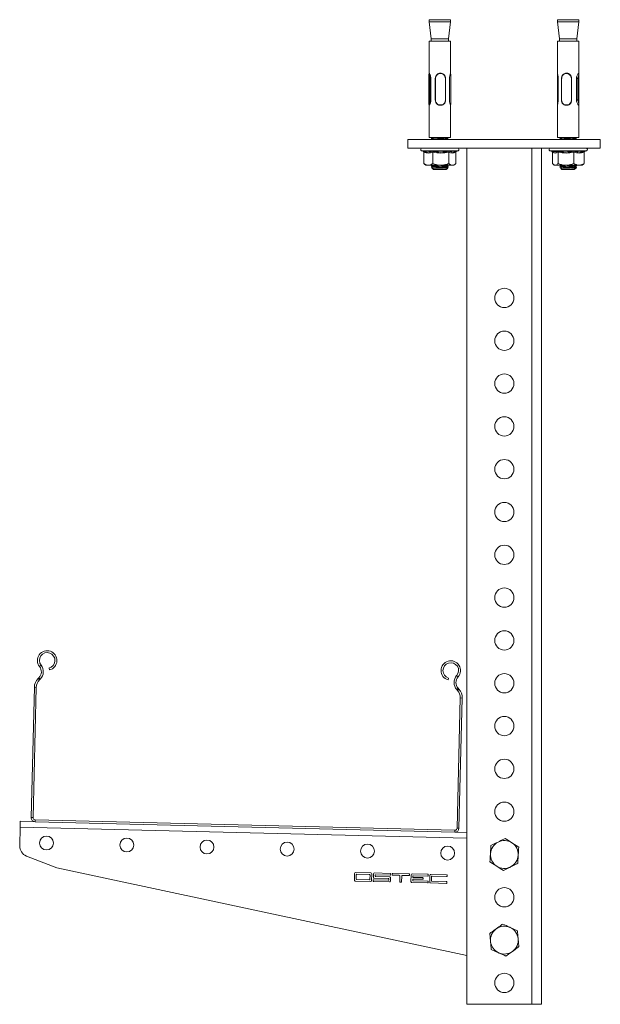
# Model space of a CAD drawing. Header units: millimetres. Extents: x -240 to 342, y -1019 to -19.
# Tile 5 of 7: x -224 to 47, y -479 to -19. Entities that reach past the tile are written whole.
import ezdxf

# ---------------------------------------------------------------- set-up
doc = ezdxf.new("R2010")
doc.units = ezdxf.units.MM

msp = doc.modelspace()

# ---------------------------------------------------------------- linework, layer by layer
at = {"color": 7, "linetype": 'Continuous', "lineweight": 15}
for p, q in [((-32.55, -18.88), (-32.55, -19.88)), ((-32.55, -18.88), (-22.55, -18.88)), ((-32.55, -19.88), (-31.57, -27.88)), ((-32.51, -19.88), (-32.55, -19.88)), ((-22.55, -19.88), (-32.51, -19.88)), ((-23.53, -27.88), (-22.55, -19.88)), ((-22.55, -19.88), (-22.55, -18.88)), ((27.45, -18.88), (27.45, -19.88)), ((27.45, -18.88), (37.42, -18.88)), ((27.45, -19.88), (28.43, -27.88)), ((37.45, -19.88), (27.45, -19.88)), ((36.47, -27.88), (37.45, -19.88)), ((37.42, -18.88), (37.45, -18.88)), ((37.45, -19.88), (37.45, -18.88)), ((-32.55, -28.88), (-32.55, -29.65)), ((-32.55, -29.65), (-32.55, -43.91)), ((-32.54, -29.88), (-32.54, -43.88)), ((-32.53, -29.88), (-32.54, -29.88)), ((-32.53, -43.88), (-32.53, -29.88)), ((-32.49, -28.88), (-32.35, -28.88)), ((-22.55, -28.88), (-32.35, -28.88)), ((-31.53, -27.88), (-31.57, -27.88)), ((-31.55, -27.88), (-31.55, -28.88)), ((-23.53, -27.88), (-31.53, -27.88)), ((-23.55, -28.88), (-23.55, -27.88)), ((-22.55, -43.93), (-22.55, -28.88)), ((27.45, -28.88), (27.45, -29.12)), ((27.45, -29.12), (27.45, -44.03)), ((37.45, -28.88), (27.46, -28.88)), ((36.47, -27.88), (28.43, -27.88)), ((28.45, -27.88), (28.45, -28.88)), ((36.45, -28.88), (36.45, -27.88)), ((37.45, -44.03), (37.45, -28.88)), ((-32.55, -43.94), (-32.55, -45.62)), ((-32.55, -45.62), (-32.55, -46.38)), ((-32.54, -43.88), (-32.53, -43.88)), ((-27.22, -43.88), (-27.23, -43.88)), ((-22.55, -43.95), (-22.55, -43.93)), ((27.45, -44.03), (27.45, -44.79)), ((31.6, -43.88), (31.59, -43.88)), ((36.45, -57.34), (36.45, -45.38)), ((-32.75, -56.37), (-32.75, -46.39)), ((-32.67, -46.38), (-32.55, -46.38)), ((-32.55, -46.38), (-32.55, -56.38)), ((-32.03, -56.38), (-32.03, -46.38)), ((-31.71, -46.38), (-31.71, -56.38)), ((-29.65, -46.38), (-29.66, -46.38)), ((-29.66, -56.38), (-29.66, -46.38)), ((-23.07, -56.38), (-23.07, -46.38)), ((-22.35, -56.36), (-22.35, -46.38)), ((27.5, -46.38), (27.5, -56.38)), ((27.76, -46.38), (27.76, -56.38)), ((34.04, -46.38), (34.06, -46.38)), ((34.06, -46.38), (34.06, -56.38)), ((36.29, -56.38), (36.29, -46.38)), ((37.14, -46.38), (37.14, -56.38)), ((37.41, -46.38), (37.41, -56.38)), ((-32.67, -56.38), (-32.55, -56.38)), ((-32.55, -56.38), (-32.55, -57.12)), ((-32.55, -57.12), (-32.55, -58.77)), ((-32.55, -58.84), (-32.55, -73.1)), ((-32.54, -58.87), (-32.54, -72.88)), ((-32.53, -58.87), (-32.54, -58.87)), ((-32.53, -72.88), (-32.53, -58.87)), ((-29.65, -56.38), (-29.66, -56.38)), ((-27.23, -58.88), (-27.22, -58.88)), ((-22.55, -58.84), (-22.55, -58.77)), ((-22.55, -73.88), (-22.55, -58.84)), ((27.45, -57.97), (27.45, -58.7)), ((27.45, -58.7), (27.45, -73.63)), ((31.59, -58.88), (31.6, -58.88)), ((34.04, -56.38), (34.06, -56.38)), ((37.45, -73.88), (37.45, -58.7)), ((-32.55, -73.1), (-32.55, -73.88)), ((-32.54, -72.88), (-32.53, -72.88)), ((-42.55, -78.88), (-42.55, -74.88)), ((47.45, -74.88), (-42.55, -74.88)), ((-32.35, -73.88), (-32.49, -73.88)), ((-22.55, -73.88), (-32.35, -73.88)), ((-31.47, -74.32), (-31.52, -74.31)), ((-31.51, -74.32), (-31.24, -74.48)), ((-31.51, -74.66), (-31.13, -74.88)), ((-24.04, -74.88), (-24.44, -74.65)), ((-24.03, -73.89), (-23.9, -73.88)), ((-23.86, -73.98), (-23.68, -73.88)), ((-23.68, -74.88), (-23.59, -74.82)), ((27.45, -73.63), (27.45, -73.88)), ((37.45, -73.88), (27.46, -73.88)), ((28.49, -74.58), (28.51, -74.59)), ((28.94, -73.88), (29.34, -74.11)), ((36.41, -74.1), (36.02, -73.88)), ((36.4, -74.06), (36.08, -73.88)), ((36.4, -74.09), (36.4, -74.09)), ((47.45, -74.88), (47.45, -78.88)), ((-42.55, -78.88), (47.45, -78.88)), ((-36.09, -80.08), (-35.37, -80.34)), ((-35.14, -80.39), (-35.42, -80.31)), ((-35.04, -80.81), (-35.04, -86.08)), ((-35.03, -80.81), (-35.03, -86.08)), ((-30.82, -80.81), (-30.82, -86.08)), ((-23.33, -80.81), (-23.33, -86.08)), ((-20.06, -80.81), (-20.06, -86.08)), ((-20.06, -80.81), (-20.06, -86.08)), ((-19.95, -80.42), (-19.01, -80.08)), ((-14.9, -478.88), (-14.9, -78.88)), ((19.95, -478.88), (19.95, -78.88)), ((23.91, -80.08), (25.14, -80.53)), ((25.04, -80.81), (25.04, -86.08)), ((27.69, -80.81), (27.69, -86.08)), ((35.1, -80.81), (35.1, -86.08)), ((39.86, -80.81), (39.86, -86.08)), ((40.07, -80.41), (40.99, -80.08)), ((-34.77, -86.3), (-35.03, -86.08)), ((-34.77, -86.3), (-34.05, -86.88)), ((-34.05, -86.88), (-32.93, -86.88)), ((-32.93, -86.88), (-27.07, -86.88)), ((-31.47, -87.32), (-31.52, -87.31)), ((-31.51, -87.32), (-31.24, -87.48)), ((-27.07, -86.88), (-21.7, -86.88)), ((-24.03, -86.89), (-23.9, -86.88)), ((-23.86, -86.98), (-23.62, -86.84)), ((-21.05, -86.88), (-21.7, -86.88)), ((-21.05, -86.88), (-20.33, -86.3)), ((25.5, -86.52), (25.95, -86.88)), ((25.95, -86.88), (26.37, -86.88)), ((26.37, -86.88), (31.39, -86.88)), ((28.94, -86.88), (29.34, -87.11)), ((31.39, -86.88), (37.48, -86.88)), ((36.41, -87.1), (36.02, -86.88)), ((36.31, -87.01), (36.08, -86.88)), ((36.4, -87.09), (36.4, -87.09)), ((38.95, -86.88), (37.48, -86.88)), ((38.95, -86.88), (39.4, -86.52)), ((-31.23, -88.19), (-31.04, -88.39)), ((-31.02, -88.4), (-30.55, -88.88)), ((-30.63, -88.13), (-31.01, -88.35)), ((-30.55, -88.88), (-24.55, -88.88)), ((-24.55, -88.88), (-24.38, -88.71)), ((-24.46, -88.66), (-24.21, -88.51)), ((-24.38, -88.71), (-24.18, -88.51)), ((-24.17, -88.49), (-23.76, -88.09)), ((-23.86, -87.98), (-23.59, -87.82)), ((-23.58, -87.81), (-23.65, -87.8)), ((28.49, -87.58), (28.51, -87.59)), ((28.94, -88.36), (29.45, -88.88)), ((29.37, -88.09), (28.97, -88.32)), ((29.45, -88.88), (35.43, -88.88)), ((35.43, -88.88), (35.45, -88.88)), ((35.45, -88.88), (35.65, -88.68)), ((35.53, -88.59), (35.89, -88.39)), ((35.54, -88.63), (35.89, -88.42)), ((35.65, -88.68), (35.66, -88.67)), ((35.93, -88.4), (36.27, -88.06)), ((36.4, -88.06), (36.3, -88)), ((-210.17, -321.77), (-209.96, -322.64)), ((-215.26, -326.69), (-214.91, -326.34)), ((-23.72, -327.3), (-23.47, -326.44)), ((-218.54, -391.61), (-217.02, -330.79)), ((-217.64, -391.63), (-216.12, -330.81)), ((-214.63, -327.33), (-214.27, -326.98)), ((-19.63, -331.84), (-19.29, -332.22)), ((-17.98, -335.76), (-19.5, -396.58)), ((-18.96, -331.24), (-18.63, -331.61)), ((-17.08, -335.79), (-18.6, -396.61)), ((-223.58, -393.38), (-216.69, -393.55)), ((-20.55, -398.46), (-216.69, -393.55)), ((-20.52, -397.56), (-216.66, -392.65)), ((-223.65, -396.08), (-223.87, -404.83)), ((-20.55, -398.46), (-14.9, -398.6)), ((-3.68, -404.76), (-3.89, -408.51)), ((9.3, -405.5), (6.16, -403.44)), ((8.88, -412.99), (9.09, -409.24)), ((-220.7, -409.61), (-206.58, -415.15)), ((-4.1, -412.26), (-0.96, -414.31)), ((-206.58, -415.15), (-14.9, -456.15)), ((-67.34, -417.69), (-67.42, -420.89)), ((-59.73, -417.48), (-66.93, -417.3)), ((-66.56, -418.31), (-66.61, -420.31)), ((-60.35, -418.27), (-66.35, -418.12)), ((-60.21, -420.47), (-60.16, -418.47)), ((-59.42, -421.09), (-59.34, -417.89)), ((-58.54, -417.91), (-58.58, -419.51)), ((-50.74, -417.71), (-58.13, -417.52)), ((-57.77, -418.93), (-57.76, -418.53)), ((-57.56, -418.34), (-50.76, -418.51)), ((-50.55, -418.31), (-50.54, -417.91)), ((-49.74, -417.93), (-49.75, -418.33)), ((-49.56, -418.54), (-46.56, -418.61)), ((-41.94, -417.93), (-49.54, -417.74)), ((-41.76, -418.53), (-41.75, -418.13)), ((-40.95, -418.35), (-41.03, -421.55)), ((-33.14, -418.15), (-40.54, -417.96)), ((-32.96, -418.75), (-32.95, -418.35)), ((-32.15, -418.57), (-32.23, -421.77)), ((-24.35, -418.37), (-31.74, -418.18)), ((-24.16, -418.97), (-24.15, -418.57)), ((-67.03, -421.3), (-59.83, -421.48)), ((-66.41, -420.52), (-60.41, -420.67)), ((-58.62, -420.91), (-58.63, -421.31)), ((-58.43, -421.52), (-51.04, -421.7)), ((-51.62, -420.89), (-58.41, -420.72)), ((-58.19, -419.92), (-51.6, -420.09)), ((-50.98, -419.3), (-57.58, -419.14)), ((-51.4, -420.29), (-51.41, -420.69)), ((-50.63, -421.31), (-50.59, -419.71)), ((-46.17, -419.02), (-46.23, -421.62)), ((-46.04, -421.83), (-45.64, -421.84)), ((-45.43, -421.64), (-45.37, -419.04)), ((-44.96, -418.65), (-41.96, -418.73)), ((-40.64, -421.96), (-33.24, -422.15)), ((-40.22, -420.97), (-40.21, -420.57)), ((-40.18, -419.37), (-40.17, -418.97)), ((-33.22, -421.35), (-40.02, -421.18)), ((-40, -420.38), (-35.6, -420.49)), ((-35.58, -419.69), (-39.98, -419.58)), ((-39.96, -418.78), (-33.16, -418.95)), ((-35.4, -420.29), (-35.39, -419.89)), ((-33.04, -421.95), (-33.03, -421.55)), ((-31.84, -422.18), (-24.45, -422.37)), ((-31.42, -421.19), (-31.37, -419.19)), ((-24.43, -421.57), (-31.22, -421.4)), ((-31.16, -419), (-24.37, -419.17)), ((-24.24, -422.17), (-24.23, -421.77)), ((-4.25, -445.81), (-3.87, -449.54)), ((8.68, -444.48), (5.26, -442.94)), ((9.45, -451.94), (9.07, -448.21)), ((-3.48, -453.28), (-0.06, -454.81)), ((15.45, -478.88), (-14.9, -478.88)), ((19.95, -478.88), (15.45, -478.88))]:
    msp.add_line(p, q, dxfattribs=at)
at = {"color": 7, "linetype": 'Continuous', "lineweight": 0}
for p, q in [((-32.67, -46.38), (-32.67, -56.38)), ((-31.71, -46.38), (-32.03, -46.38)), ((-29.65, -56.38), (-29.65, -46.38)), ((34.04, -46.38), (34.04, -56.38)), ((37.14, -46.38), (36.45, -46.38)), ((37.41, -46.38), (37.14, -46.38)), ((-31.71, -56.38), (-32.03, -56.38)), ((37.14, -56.38), (36.45, -56.38)), ((37.41, -56.38), (37.14, -56.38)), ((-19.01, -80.08), (-36.09, -80.08)), ((15.45, -78.88), (15.45, -478.88)), ((40.99, -80.08), (23.91, -80.08)), ((-213.89, -320.48), (-214.6, -321.04)), ((-214.27, -326.98), (-214.91, -326.34)), ((-19.68, -325.34), (-19.01, -325.93)), ((-216.12, -330.81), (-217.02, -330.79)), ((-215.26, -326.69), (-214.63, -327.33)), ((-18.96, -331.24), (-19.63, -331.84)), ((-19.29, -332.22), (-18.63, -331.61)), ((-17.08, -335.79), (-17.98, -335.76)), ((-218.54, -391.61), (-217.64, -391.63)), ((-216.66, -392.65), (-216.69, -393.55)), ((-223.65, -396.08), (-14.9, -401.3)), ((-20.55, -398.46), (-20.52, -397.56)), ((-19.5, -396.58), (-18.6, -396.61))]:
    msp.add_line(p, q, dxfattribs=at)
at = {"color": 7, "linetype": 'Continuous', "lineweight": 0, "flags": 128}
for points in [[(-29.56, -46.38), (-29.56, -46.68), (-29.56, -47.88), (-29.56, -52.68), (-29.56, -56.36)], [(-24.94, -56.37), (-24.94, -56.07), (-24.94, -54.87), (-24.94, -50.07), (-24.94, -46.39)], [(29.37, -46.38), (29.37, -46.68), (29.37, -47.88), (29.37, -52.68), (29.37, -56.36)], [(33.93, -56.37), (33.93, -56.07), (33.93, -54.87), (33.93, -50.07), (33.93, -46.39)]]:
    msp.add_lwpolyline(points, dxfattribs=at)
at = {"color": 7, "linetype": 'Continuous', "lineweight": 15, "flags": 128}
for points in [[(-24.86, -56.38), (-24.86, -52.94), (-24.86, -46.38)], [(29.31, -46.38), (29.31, -49.81), (29.31, -56.38)], [(29.31, -88.09), (28.92, -88.32), (28.92, -88.32), (28.92, -88.32)], [(-223.65, -396.08), (-223.64, -395.55), (-223.62, -395.05), (-223.61, -394.58), (-223.6, -394.17), (-223.59, -393.84), (-223.59, -393.59), (-223.58, -393.43), (-223.58, -393.38)]]:
    msp.add_lwpolyline(points, dxfattribs=at)
at = {"color": 7, "linetype": 'Continuous', "lineweight": 15}
for centre in [(-211.33, -403.53), (-173.84, -404.46), (-136.36, -405.4), (-98.87, -406.34), (-61.38, -407.28), (-23.89, -408.21)]:
    msp.add_circle(centre, 3.25, dxfattribs=at)
for centre, radius, start, end in [((-35.88, -79.5), 0.619, 90, 250), ((-19.22, -79.5), 0.619, 290, 90), ((24.12, -79.5), 0.619, 90, 250), ((40.78, -79.5), 0.619, 290, 90), ((2.6, -148.88), 4.5, 0, 180), ((2.6, -148.88), 4.5, 180, 0), ((2.6, -168.88), 4.5, 0, 180), ((2.6, -168.88), 4.5, 180, 0), ((2.6, -188.88), 4.5, 0, 180), ((2.6, -188.88), 4.5, 180, 0), ((2.6, -208.88), 4.5, 0, 180), ((2.6, -208.88), 4.5, 180, 0), ((2.6, -228.88), 4.5, 0, 180), ((2.6, -228.88), 4.5, 180, 0), ((2.6, -248.88), 4.5, 0, 180), ((2.6, -248.88), 4.5, 180, 0), ((2.6, -268.88), 4.5, 0, 180), ((2.6, -268.88), 4.5, 180, 0), ((2.6, -288.88), 4.5, 0, 180), ((2.6, -288.88), 4.5, 180, 0), ((2.6, -308.88), 4.5, 0, 180), ((2.6, -308.88), 4.5, 180, 0), ((-211.03, -318.22), 4.55, 283.5675, 218.2499), ((-211.03, -318.22), 3.65, 283.5675, 218.2499), ((-217.74, -323.51), 4, 315.0317, 38.2499), ((-217.74, -323.51), 4.9, 315.0317, 38.2499), ((-22.43, -322.94), 4.55, 318.885, 253.5675), ((-22.43, -322.94), 3.65, 318.885, 253.5675), ((-15.99, -328.56), 4.9, 138.885, 222.1033), ((-15.99, -328.56), 4, 138.885, 222.1033), ((2.6, -328.88), 4.5, 0, 180), ((-211.02, -330.94), 6, 135.0317, 178.5675), ((-211.02, -330.94), 5.1, 135.0317, 178.5675), ((2.6, -328.88), 4.5, 180, 0), ((-23.08, -335.64), 5.1, 358.5675, 42.1033), ((-23.08, -335.64), 6, 358.5675, 42.1033), ((2.6, -348.88), 4.5, 0, 180), ((2.6, -348.88), 4.5, 180, 0), ((2.6, -368.88), 4.5, 0, 180), ((2.6, -368.88), 4.5, 180, 0), ((2.6, -388.88), 4.5, 0, 180), ((2.6, -388.88), 4.5, 180, 0), ((-216.64, -391.65), 1.9, 178.5675, 268.5675), ((-216.64, -391.65), 1, 178.5675, 268.5675), ((-20.5, -396.56), 1.9, 268.5675, 358.5675), ((-20.5, -396.56), 1, 268.5675, 358.5675), ((2.6, -408.88), 6.5, 116.7549, 176.7549), ((2.6, -408.88), 6.5, 56.7549, 116.7549), ((2.6, -408.88), 6.5, 356.7549, 56.7549), ((-218.87, -404.95), 5, 178.5675, 248.5675), ((2.6, -408.88), 6.5, 176.7549, 236.7549), ((2.6, -408.88), 6.5, 296.7549, 356.7549), ((-66.94, -417.7), 0.4, 88.5675, 178.5675), ((-66.36, -418.32), 0.2, 88.5675, 178.5675), ((-60.36, -418.47), 0.2, 358.5675, 88.5675), ((-59.74, -417.88), 0.4, 358.5675, 88.5675), ((-58.14, -417.92), 0.4, 88.5675, 178.5675), ((-57.56, -418.54), 0.2, 88.5675, 178.5675), ((-50.75, -418.31), 0.2, 268.5675, 358.5675), ((-50.74, -417.91), 0.2, 358.5675, 88.5675), ((-49.55, -418.34), 0.2, 178.5675, 268.5675), ((-49.54, -417.94), 0.2, 88.5675, 178.5675), ((-41.96, -418.53), 0.2, 268.5675, 358.5675), ((-41.95, -418.13), 0.2, 358.5675, 88.5675), ((-40.55, -418.36), 0.4, 88.5675, 178.5675), ((-33.15, -418.35), 0.2, 358.5675, 88.5675), ((-31.75, -418.58), 0.4, 88.5675, 178.5675), ((-24.35, -418.57), 0.2, 358.5675, 88.5675), ((2.6, -408.88), 6.5, 236.7549, 296.7549), ((-67.02, -420.9), 0.4, 178.5675, 268.5675), ((-66.41, -420.32), 0.2, 178.5675, 268.5675), ((-60.41, -420.47), 0.2, 268.5675, 358.5675), ((-59.82, -421.08), 0.4, 268.5675, 358.5675), ((-58.43, -421.32), 0.2, 178.5675, 268.5675), ((-58.42, -420.92), 0.2, 88.5675, 178.5675), ((-58.18, -419.52), 0.4, 178.5675, 268.5675), ((-57.57, -418.94), 0.2, 178.5675, 268.5675), ((-51.61, -420.69), 0.2, 268.5675, 358.5675), ((-51.6, -420.29), 0.2, 358.5675, 88.5675), ((-51.03, -421.3), 0.4, 268.5675, 358.5675), ((-50.99, -419.7), 0.4, 358.5675, 88.5675), ((-46.57, -419.01), 0.4, 358.5675, 88.5675), ((-46.03, -421.63), 0.2, 178.5675, 268.5675), ((-45.63, -421.64), 0.2, 268.5675, 358.5675), ((-44.97, -419.05), 0.4, 88.5675, 178.5675), ((-40.63, -421.56), 0.4, 178.5675, 268.5675), ((-40.02, -420.98), 0.2, 178.5675, 268.5675), ((-40.01, -420.58), 0.2, 88.5675, 178.5675), ((-39.98, -419.38), 0.2, 178.5675, 268.5675), ((-39.97, -418.98), 0.2, 88.5675, 178.5675), ((-35.6, -420.29), 0.2, 268.5675, 358.5675), ((-35.59, -419.89), 0.2, 358.5675, 88.5675), ((-33.24, -421.95), 0.2, 268.5675, 358.5675), ((-33.23, -421.55), 0.2, 358.5675, 88.5675), ((-33.16, -418.75), 0.2, 268.5675, 358.5675), ((-31.83, -421.78), 0.4, 178.5675, 268.5675), ((-31.22, -421.2), 0.2, 178.5675, 268.5675), ((-31.17, -419.2), 0.2, 88.5675, 178.5675), ((-24.44, -422.17), 0.2, 268.5675, 358.5675), ((-24.43, -421.77), 0.2, 358.5675, 88.5675), ((-24.36, -418.97), 0.2, 268.5675, 358.5675), ((2.6, -428.88), 4.5, 0, 180), ((2.6, -428.88), 4.5, 180, 0), ((2.6, -448.88), 6.5, 125.8778, 185.8778), ((2.6, -448.88), 6.5, 65.8778, 125.8778), ((2.6, -448.88), 6.5, 5.8778, 65.8778), ((2.6, -448.88), 6.5, 185.8778, 245.8778), ((2.6, -448.88), 6.5, 305.8778, 5.8778), ((2.6, -448.88), 6.5, 245.8778, 305.8778), ((2.6, -468.88), 4.5, 0, 180), ((2.6, -468.88), 4.5, 180, 0)]:
    msp.add_arc(centre, radius, start, end, dxfattribs=at)
for centre, major_axis, ratio, start_param, end_param in [((-27.55, -29.98), (-3.65, 3.65), 0.93722, 0.595979, 0.797793), ((-27.55, -29.98), (3.65, 3.65), 0.93722, 2.101984, 2.303797), ((32.45, -29.98), (-3.83, 3.83), 0.841395, 0.649505, 0.699477), ((-27.55, -72.78), (3.65, 3.65), 0.93722, 2.3438, 2.545613), ((-27.55, -72.78), (3.65, -3.65), 0.93722, 3.979388, 4.181201), ((32.45, -72.78), (3.83, 3.83), 0.841395, 2.442116, 2.492088)]:
    msp.add_ellipse(centre, major_axis=major_axis, ratio=ratio, start_param=start_param, end_param=end_param, dxfattribs=at)
for points, knots in [([(-32.75, -46.39), (-32.75, -46.03), (-32.75, -45.4), (-32.7, -44.7), (-32.65, -44.34), (-32.56, -44.26), (-32.55, -44.25)], [0, 0, 0, 0, 0.3990421, 0.6869609, 0.9773637, 1, 1, 1, 1]), ([(-32.55, -44.45), (-32.57, -44.51), (-32.64, -44.71), (-32.66, -45.36), (-32.66, -46), (-32.67, -46.38)], [0, 0, 0, 0, 0.125441, 0.494191, 1, 1, 1, 1]), ([(-32.03, -46.38), (-32.05, -46.12), (-32.07, -45.6), (-32.24, -44.89), (-32.43, -44.31), (-32.55, -43.96), (-32.55, -43.9), (-32.54, -43.88)], [0, 0, 0, 0, 0.2008023, 0.4009352, 0.6176115, 0.8486352, 1, 1, 1, 1]), ([(-32.53, -43.88), (-32.53, -43.88), (-32.51, -43.89), (-32.42, -44.01), (-32.19, -44.39), (-31.93, -45), (-31.74, -45.7), (-31.72, -46.19), (-31.71, -46.38)], [0, 0, 0, 0, 0.012289, 0.208152, 0.406866, 0.624444, 0.855552, 1, 1, 1, 1]), ([(-29.66, -46.38), (-29.62, -46.05), (-29.57, -45.56), (-29.29, -44.98), (-28.99, -44.6), (-28.62, -44.29), (-28.19, -44.05), (-27.72, -43.92), (-27.39, -43.86), (-27.23, -43.88), (-27.23, -43.88)], [0, 0, 0, 0, 0.248088, 0.373435, 0.498597, 0.623656, 0.749138, 0.873703, 0.999054, 1, 1, 1, 1]), ([(-29.65, -46.38), (-29.64, -46.26), (-29.6, -45.89), (-29.46, -45.25), (-29.01, -44.6), (-28.39, -44.12), (-27.65, -43.87), (-26.86, -43.86), (-26.1, -44.1), (-25.47, -44.59), (-24.97, -45.35), (-24.9, -46), (-24.86, -46.38)], [0, 0, 0, 0, 0.04641, 0.144126, 0.249125, 0.347271, 0.445289, 0.54367, 0.646903, 0.751634, 0.856355, 1, 1, 1, 1]), ([(-24.94, -46.39), (-24.98, -46.03), (-25.04, -45.41), (-25.53, -44.69), (-26.13, -44.23), (-26.87, -44.01), (-27.63, -44.02), (-28.34, -44.26), (-28.94, -44.7), (-29.38, -45.31), (-29.51, -45.91), (-29.54, -46.27), (-29.56, -46.38)], [0, 0, 0, 0, 0.143791, 0.247539, 0.352183, 0.456153, 0.555635, 0.654263, 0.752399, 0.856085, 0.953095, 1, 1, 1, 1]), ([(-23.07, -46.38), (-23.05, -46.12), (-23.03, -45.6), (-22.86, -44.89), (-22.68, -44.32), (-22.55, -43.97), (-22.56, -43.94), (-22.57, -43.93)], [0, 0, 0, 0, 0.213414, 0.426116, 0.6564, 0.901933, 1, 1, 1, 1]), ([(-22.35, -46.38), (-22.35, -46.27), (-22.35, -45.92), (-22.35, -45.3), (-22.39, -44.71), (-22.47, -44.31), (-22.59, -44.21), (-22.63, -44.18)], [0, 0, 0, 0, 0.119324, 0.366116, 0.62989, 0.879543, 1, 1, 1, 1]), ([(27.45, -44.03), (27.45, -44.03), (27.43, -44.09), (27.5, -44.41), (27.62, -44.99), (27.74, -45.7), (27.75, -46.19), (27.76, -46.38)], [0, 0, 0, 0, 0.010625, 0.258909, 0.530762, 0.81952, 1, 1, 1, 1]), ([(27.46, -44.79), (27.46, -44.86), (27.45, -45.14), (27.49, -45.71), (27.49, -46.19), (27.5, -46.38)], [0, 0, 0, 0, 0.173812, 0.682229, 1, 1, 1, 1]), ([(29.32, -46.38), (29.33, -46.26), (29.36, -45.89), (29.48, -45.25), (29.88, -44.6), (30.46, -44.12), (31.16, -43.87), (31.94, -43.86), (32.72, -44.1), (33.38, -44.59), (33.92, -45.35), (34, -46), (34.04, -46.38)], [0, 0, 0, 0, 0.04641, 0.144126, 0.249125, 0.347271, 0.445289, 0.54367, 0.646903, 0.751634, 0.856355, 1, 1, 1, 1]), ([(33.93, -46.39), (33.89, -46.03), (33.82, -45.41), (33.29, -44.69), (32.65, -44.23), (31.9, -44.01), (31.15, -44.02), (30.47, -44.26), (29.92, -44.7), (29.53, -45.31), (29.42, -45.91), (29.39, -46.27), (29.37, -46.38)], [0, 0, 0, 0, 0.1437907, 0.2475394, 0.3521833, 0.4561534, 0.5556352, 0.6542629, 0.752399, 0.8560846, 0.9530953, 1, 1, 1, 1]), ([(31.6, -43.88), (31.76, -43.89), (32.08, -43.9), (32.55, -44.05), (32.99, -44.28), (33.36, -44.6), (33.67, -44.98), (33.98, -45.55), (34.03, -46.05), (34.06, -46.38)], [0, 0, 0, 0, 0.124341, 0.249235, 0.374721, 0.500029, 0.625022, 0.75044, 1, 1, 1, 1]), ([(36.29, -46.38), (36.31, -46.12), (36.34, -45.6), (36.6, -44.89), (36.92, -44.31), (37.23, -43.93), (37.42, -43.84), (37.47, -44.01), (37.41, -44.39), (37.28, -45), (37.16, -45.7), (37.15, -46.19), (37.14, -46.38)], [0, 0, 0, 0, 0.097908, 0.19549, 0.301138, 0.413782, 0.518333, 0.613847, 0.710752, 0.816857, 0.929559, 1, 1, 1, 1]), ([(37.39, -44.22), (37.41, -44.28), (37.46, -44.46), (37.45, -45), (37.41, -45.7), (37.41, -46.19), (37.41, -46.38)], [0, 0, 0, 0, 0.1482316, 0.460684, 0.7925666, 1, 1, 1, 1]), ([(-32.75, -46.39), (-32.75, -46.39), (-32.75, -46.39), (-32.73, -46.38), (-32.7, -46.38), (-32.68, -46.38), (-32.67, -46.38), (-32.67, -46.38), (-32.67, -46.38), (-32.67, -46.38), (-32.67, -46.38)], [0, 0, 0, 0, 0.291577, 0.500654, 0.751024, 0.992494, 0.998107, 0.999535, 0.999878, 1, 1, 1, 1]), ([(-29.65, -46.38), (-29.65, -46.38), (-29.64, -46.38), (-29.61, -46.38), (-29.58, -46.38), (-29.56, -46.38), (-29.56, -46.38), (-29.56, -46.38)], [0, 0, 0, 0, 0.303343, 0.606689, 0.910371, 0.956421, 1, 1, 1, 1]), ([(-24.94, -46.39), (-24.93, -46.39), (-24.9, -46.39), (-24.88, -46.38), (-24.87, -46.38), (-24.86, -46.38), (-24.86, -46.38), (-24.86, -46.38), (-24.86, -46.38), (-24.86, -46.38), (-24.86, -46.38)], [0, 0, 0, 0, 0.291573, 0.500634, 0.750995, 0.992473, 0.998084, 0.999504, 0.999865, 1, 1, 1, 1]), ([(29.32, -46.38), (29.32, -46.38), (29.31, -46.38), (29.33, -46.38), (29.35, -46.38), (29.37, -46.38), (29.37, -46.38), (29.37, -46.38)], [0, 0, 0, 0, 0.17483, 0.534124, 0.893839, 0.948383, 1, 1, 1, 1]), ([(33.93, -46.39), (33.95, -46.39), (33.98, -46.39), (34.01, -46.38), (34.03, -46.38), (34.04, -46.38), (34.04, -46.38), (34.04, -46.38), (34.04, -46.38), (34.04, -46.38), (34.04, -46.38)], [0, 0, 0, 0, 0.291577, 0.500629, 0.751004, 0.992483, 0.998082, 0.999497, 0.999863, 1, 1, 1, 1]), ([(-32.55, -58.49), (-32.56, -58.48), (-32.65, -58.4), (-32.7, -58.04), (-32.75, -57.45), (-32.75, -56.84), (-32.75, -56.48), (-32.75, -56.37)], [0, 0, 0, 0, 0.036865, 0.310245, 0.599081, 0.869328, 1, 1, 1, 1]), ([(-32.75, -56.37), (-32.75, -56.37), (-32.75, -56.37), (-32.75, -56.37), (-32.74, -56.37), (-32.71, -56.38), (-32.68, -56.38), (-32.67, -56.38)], [0, 0, 0, 0, 0.0435865, 0.0895555, 0.3932789, 0.696623, 1, 1, 1, 1]), ([(-32.67, -56.38), (-32.67, -56.5), (-32.67, -56.87), (-32.66, -57.5), (-32.63, -58.05), (-32.57, -58.25), (-32.55, -58.31)], [0, 0, 0, 0, 0.162726, 0.5053199, 0.8734429, 1, 1, 1, 1]), ([(-32.54, -58.87), (-32.55, -58.87), (-32.56, -58.86), (-32.53, -58.75), (-32.4, -58.36), (-32.21, -57.76), (-32.06, -57.05), (-32.04, -56.56), (-32.03, -56.38)], [0, 0, 0, 0, 0.012289, 0.208152, 0.406866, 0.624444, 0.855552, 1, 1, 1, 1]), ([(-31.71, -56.38), (-31.72, -56.64), (-31.76, -57.16), (-31.97, -57.86), (-32.23, -58.44), (-32.45, -58.8), (-32.51, -58.85), (-32.53, -58.87)], [0, 0, 0, 0, 0.200802, 0.400936, 0.617612, 0.848636, 1, 1, 1, 1]), ([(-27.23, -58.88), (-27.39, -58.87), (-27.71, -58.85), (-28.18, -58.7), (-28.61, -58.47), (-28.98, -58.16), (-29.28, -57.78), (-29.58, -57.2), (-29.63, -56.71), (-29.66, -56.38)], [0, 0, 0, 0, 0.12434, 0.249234, 0.374721, 0.500029, 0.625023, 0.75044, 1, 1, 1, 1]), ([(-29.65, -56.38), (-29.65, -56.38), (-29.64, -56.38), (-29.63, -56.37), (-29.6, -56.37), (-29.57, -56.37), (-29.56, -56.36)], [0, 0, 0, 0, 0.177857, 0.403893, 0.677998, 1, 1, 1, 1]), ([(-24.86, -56.38), (-24.88, -56.5), (-24.91, -56.87), (-25.04, -57.51), (-25.47, -58.16), (-26.07, -58.63), (-26.79, -58.88), (-27.58, -58.89), (-28.35, -58.66), (-29, -58.17), (-29.54, -57.41), (-29.61, -56.75), (-29.65, -56.38)], [0, 0, 0, 0, 0.046414, 0.14413, 0.249128, 0.347273, 0.445291, 0.543673, 0.646906, 0.751638, 0.856359, 1, 1, 1, 1]), ([(-29.56, -56.36), (-29.52, -56.73), (-29.45, -57.35), (-28.93, -58.07), (-28.3, -58.52), (-27.56, -58.74), (-26.8, -58.73), (-26.1, -58.5), (-25.52, -58.06), (-25.11, -57.45), (-24.99, -56.84), (-24.95, -56.48), (-24.94, -56.37)], [0, 0, 0, 0, 0.143787, 0.247535, 0.35218, 0.456151, 0.555633, 0.654261, 0.752396, 0.856081, 0.953092, 1, 1, 1, 1]), ([(-24.94, -56.37), (-24.94, -56.37), (-24.93, -56.37), (-24.91, -56.37), (-24.89, -56.37), (-24.87, -56.38), (-24.86, -56.38), (-24.86, -56.38)], [0, 0, 0, 0, 0.043582, 0.089547, 0.393268, 0.696611, 1, 1, 1, 1]), ([(-22.56, -58.84), (-22.56, -58.8), (-22.57, -58.73), (-22.7, -58.36), (-22.89, -57.76), (-23.04, -57.05), (-23.06, -56.56), (-23.07, -56.38)], [0, 0, 0, 0, 0.158791, 0.369893, 0.601033, 0.846548, 1, 1, 1, 1]), ([(-22.63, -58.58), (-22.6, -58.55), (-22.47, -58.46), (-22.39, -58.06), (-22.35, -57.35), (-22.35, -56.73), (-22.35, -56.36)], [0, 0, 0, 0, 0.109085, 0.373805, 0.63626, 1, 1, 1, 1]), ([(27.5, -56.38), (27.49, -56.64), (27.49, -57.15), (27.45, -57.7), (27.46, -57.92), (27.46, -57.97)], [0, 0, 0, 0, 0.440059, 0.878653, 1, 1, 1, 1]), ([(27.76, -56.38), (27.75, -56.64), (27.73, -57.16), (27.6, -57.86), (27.48, -58.42), (27.47, -58.61), (27.46, -58.7)], [0, 0, 0, 0, 0.251724, 0.502609, 0.774231, 1, 1, 1, 1]), ([(29.32, -56.38), (29.31, -56.38), (29.31, -56.38), (29.32, -56.37), (29.34, -56.37), (29.36, -56.37), (29.37, -56.36)], [0, 0, 0, 0, 0.177847, 0.403882, 0.677994, 1, 1, 1, 1]), ([(34.04, -56.38), (34.03, -56.5), (33.99, -56.87), (33.85, -57.51), (33.39, -58.16), (32.75, -58.63), (32.01, -58.88), (31.23, -58.89), (30.49, -58.66), (29.89, -58.17), (29.41, -57.41), (29.35, -56.75), (29.32, -56.38)], [0, 0, 0, 0, 0.046414, 0.14413, 0.249128, 0.347273, 0.445291, 0.543672, 0.646906, 0.751638, 0.856359, 1, 1, 1, 1]), ([(29.37, -56.36), (29.41, -56.73), (29.47, -57.35), (29.93, -58.07), (30.51, -58.52), (31.22, -58.74), (31.97, -58.73), (32.69, -58.5), (33.3, -58.06), (33.75, -57.45), (33.88, -56.84), (33.92, -56.48), (33.93, -56.37)], [0, 0, 0, 0, 0.143787, 0.247535, 0.352179, 0.456151, 0.555633, 0.654261, 0.752396, 0.856081, 0.953092, 1, 1, 1, 1]), ([(34.06, -56.38), (34.03, -56.7), (33.97, -57.19), (33.68, -57.78), (33.37, -58.15), (32.99, -58.47), (32.56, -58.7), (32.09, -58.84), (31.76, -58.89), (31.6, -58.88), (31.6, -58.88)], [0, 0, 0, 0, 0.248088, 0.373436, 0.498597, 0.623656, 0.749138, 0.873704, 0.999053, 1, 1, 1, 1]), ([(33.93, -56.37), (33.94, -56.37), (33.94, -56.37), (33.96, -56.37), (33.99, -56.37), (34.03, -56.38), (34.03, -56.38), (34.04, -56.38)], [0, 0, 0, 0, 0.043575, 0.089543, 0.393265, 0.696624, 1, 1, 1, 1]), ([(37.14, -56.38), (37.15, -56.64), (37.17, -57.16), (37.3, -57.86), (37.43, -58.45), (37.47, -58.82), (37.38, -58.92), (37.16, -58.75), (36.86, -58.36), (36.55, -57.76), (36.32, -57.05), (36.3, -56.56), (36.29, -56.38)], [0, 0, 0, 0, 0.097908, 0.195491, 0.301139, 0.413783, 0.518333, 0.613847, 0.710752, 0.816857, 0.929559, 1, 1, 1, 1]), ([(37.41, -56.38), (37.41, -56.64), (37.42, -57.16), (37.45, -57.86), (37.46, -58.4), (37.37, -58.58), (37.34, -58.66)], [0, 0, 0, 0, 0.2595, 0.518136, 0.798149, 1, 1, 1, 1]), ([(-30.95, -73.98), (-30.99, -74), (-31.18, -74.11), (-31.37, -74.22), (-31.51, -74.31)], [0, 0, 0, 0, 0.225982, 1, 1, 1, 1]), ([(-30.63, -74.13), (-30.78, -74.22), (-31.07, -74.38), (-31.36, -74.55), (-31.5, -74.63)], [0, 0, 0, 0, 0.499787, 1, 1, 1, 1]), ([(-31.47, -74.64), (-31.47, -74.63), (-31.52, -74.61), (-31.04, -74.56), (-30.04, -74.5), (-28.6, -74.44), (-27.02, -74.38), (-25.51, -74.31), (-24.34, -74.25), (-23.67, -74.2), (-23.67, -74.17), (-23.67, -74.16)], [0, 0, 0, 0, 0.016894, 0.147644, 0.278394, 0.409144, 0.539895, 0.670645, 0.801395, 0.932146, 1, 1, 1, 1]), ([(-31.47, -74.31), (-31.44, -74.29), (-31.39, -74.26), (-30.95, -74.23), (-30.78, -74.22)], [0, 0, 0, 0, 0.61697, 1, 1, 1, 1]), ([(-31.13, -73.88), (-31.11, -73.89), (-30.95, -73.98), (-30.8, -74.07), (-30.66, -74.15)], [0, 0, 0, 0, 0.113774, 1, 1, 1, 1]), ([(-27.14, -74.88), (-26.75, -74.86), (-25.95, -74.81), (-25.04, -74.75), (-24.53, -74.7), (-24.52, -74.67), (-24.52, -74.66)], [0, 0, 0, 0, 0.287571, 0.575143, 0.862714, 1, 1, 1, 1]), ([(-24.46, -74.66), (-24.31, -74.58), (-24.02, -74.41), (-23.73, -74.24), (-23.59, -74.16)], [0, 0, 0, 0, 0.499859, 1, 1, 1, 1]), ([(-23.6, -74.8), (-23.74, -74.71), (-23.93, -74.61), (-24.11, -74.5), (-24.15, -74.48)], [0, 0, 0, 0, 0.789229, 1, 1, 1, 1]), ([(-23.59, -74.14), (-23.74, -74.05), (-23.89, -73.97), (-24.04, -73.88), (-24.04, -73.88)], [0, 0, 0, 0, 0.968542, 1, 1, 1, 1]), ([(-23.9, -74.88), (-23.72, -74.86), (-23.48, -74.83), (-23.63, -74.8), (-23.65, -74.8)], [0, 0, 0, 0, 0.799725, 1, 1, 1, 1]), ([(29.31, -74.09), (29.18, -74.17), (28.91, -74.33), (28.63, -74.49), (28.49, -74.57)], [0, 0, 0, 0, 0.472025, 1, 1, 1, 1]), ([(28.49, -74.62), (28.64, -74.7), (28.78, -74.79), (28.93, -74.87), (28.94, -74.88)], [0, 0, 0, 0, 0.976275, 1, 1, 1, 1]), ([(29.37, -74.09), (29.23, -74.18), (28.94, -74.34), (28.65, -74.51), (28.5, -74.6)], [0, 0, 0, 0, 0.499886, 1, 1, 1, 1]), ([(28.58, -74.6), (28.59, -74.58), (28.61, -74.55), (29.31, -74.5), (30.5, -74.44), (32.02, -74.38), (33.6, -74.31), (35.02, -74.25), (36, -74.19), (36.47, -74.14), (36.37, -74.11), (36.33, -74.1)], [0, 0, 0, 0, 0.0619402, 0.1882497, 0.314559, 0.4408683, 0.5671776, 0.6934868, 0.8197961, 0.9461055, 1, 1, 1, 1]), ([(32.12, -74.88), (32.53, -74.86), (33.35, -74.81), (34.46, -74.75), (35.21, -74.69), (35.57, -74.65), (35.53, -74.63), (35.53, -74.63)], [0, 0, 0, 0, 0.249229, 0.498459, 0.747689, 0.996918, 1, 1, 1, 1]), ([(35.54, -74.63), (35.68, -74.54), (35.97, -74.37), (36.26, -74.21), (36.4, -74.12)], [0, 0, 0, 0, 0.499876, 1, 1, 1, 1]), ([(36.02, -74.88), (36.01, -74.87), (35.85, -74.78), (35.7, -74.69), (35.56, -74.61)], [0, 0, 0, 0, 0.102989, 1, 1, 1, 1]), ([(36.08, -74.88), (36.04, -74.86), (35.88, -74.76), (35.72, -74.67), (35.59, -74.59)], [0, 0, 0, 0, 0.232053, 1, 1, 1, 1]), ([(-35.42, -80.31), (-35.42, -80.31), (-35.37, -80.33), (-35.26, -80.39), (-35.14, -80.51), (-35.05, -80.65), (-35.04, -80.76), (-35.03, -80.81)], [0, 0, 0, 0, 0.006853, 0.267588, 0.528635, 0.763831, 1, 1, 1, 1]), ([(-30.99, -80.31), (-30.99, -80.31), (-30.96, -80.33), (-30.91, -80.39), (-30.86, -80.51), (-30.82, -80.65), (-30.82, -80.76), (-30.82, -80.81)], [0, 0, 0, 0, 0.006855, 0.267586, 0.528632, 0.763831, 1, 1, 1, 1]), ([(-23.11, -80.31), (-23.11, -80.31), (-23.14, -80.33), (-23.2, -80.39), (-23.27, -80.51), (-23.32, -80.65), (-23.33, -80.76), (-23.33, -80.81)], [0, 0, 0, 0, 0.006855, 0.267587, 0.528634, 0.763832, 1, 1, 1, 1]), ([(-20.06, -80.81), (-20.06, -80.76), (-20.05, -80.65), (-19.96, -80.51), (-19.85, -80.4), (-19.76, -80.36), (-19.72, -80.34)], [0, 0, 0, 0, 0.257678, 0.5143, 0.799123, 1, 1, 1, 1]), ([(24.84, -80.41), (24.87, -80.45), (24.95, -80.51), (25.03, -80.65), (25.04, -80.76), (25.04, -80.81)], [0, 0, 0, 0, 0.320316, 0.659459, 1, 1, 1, 1]), ([(25.15, -80.49), (25.56, -80.61), (26.34, -80.83), (27.09, -80.48), (27.44, -80.31)], [0, 0, 0, 0, 0.5235957, 1, 1, 1, 1]), ([(27.44, -80.31), (27.44, -80.31), (27.48, -80.33), (27.55, -80.39), (27.63, -80.51), (27.68, -80.65), (27.69, -80.76), (27.69, -80.81)], [0, 0, 0, 0, 0.006853, 0.267585, 0.528633, 0.763832, 1, 1, 1, 1]), ([(35.23, -80.31), (35.23, -80.31), (35.21, -80.33), (35.18, -80.39), (35.13, -80.51), (35.1, -80.65), (35.1, -80.76), (35.1, -80.81)], [0, 0, 0, 0, 0.006855, 0.267589, 0.528635, 0.763832, 1, 1, 1, 1]), ([(39.86, -80.81), (39.86, -80.76), (39.87, -80.65), (39.96, -80.51), (40.08, -80.39), (40.18, -80.33), (40.24, -80.31), (40.24, -80.31)], [0, 0, 0, 0, 0.236168, 0.471368, 0.732414, 0.993145, 1, 1, 1, 1]), ([(-35.03, -86.08), (-34.86, -86.2), (-34.18, -86.66), (-33.46, -86.79), (-32.93, -86.88)], [0, 0, 0, 0, 0.263898, 1, 1, 1, 1]), ([(-32.93, -86.88), (-32.83, -86.87), (-32.16, -86.85), (-31.45, -86.52), (-30.86, -86.11), (-30.82, -86.08)], [0, 0, 0, 0, 0.127944, 0.927356, 1, 1, 1, 1]), ([(-30.95, -86.98), (-30.99, -87), (-31.18, -87.11), (-31.37, -87.22), (-31.51, -87.31)], [0, 0, 0, 0, 0.225982, 1, 1, 1, 1]), ([(-30.63, -87.13), (-30.78, -87.22), (-31.07, -87.38), (-31.36, -87.55), (-31.5, -87.63)], [0, 0, 0, 0, 0.499787, 1, 1, 1, 1]), ([(-31.47, -87.64), (-31.47, -87.63), (-31.52, -87.61), (-31.04, -87.56), (-30.04, -87.5), (-28.6, -87.44), (-27.02, -87.38), (-25.51, -87.31), (-24.34, -87.25), (-23.67, -87.2), (-23.67, -87.17), (-23.67, -87.16)], [0, 0, 0, 0, 0.016894, 0.147644, 0.278394, 0.409144, 0.539895, 0.670645, 0.801395, 0.932146, 1, 1, 1, 1]), ([(-31.47, -87.31), (-31.44, -87.29), (-31.39, -87.26), (-30.95, -87.23), (-30.78, -87.22)], [0, 0, 0, 0, 0.61697, 1, 1, 1, 1]), ([(-31.35, -86.75), (-31.26, -86.8), (-31.03, -86.93), (-30.8, -87.07), (-30.66, -87.15)], [0, 0, 0, 0, 0.403725, 1, 1, 1, 1]), ([(-30.82, -86.08), (-30.29, -86.27), (-29.23, -86.65), (-27.95, -86.86), (-27.23, -86.87), (-27.07, -86.88)], [0, 0, 0, 0, 0.434794, 0.879848, 1, 1, 1, 1]), ([(-30.62, -87.13), (-30.62, -87.13), (-30.65, -87.11), (-30.27, -87.06), (-29.49, -87), (-28.37, -86.94), (-27.55, -86.9), (-27.14, -86.88)], [0, 0, 0, 0, 0.016535, 0.262401, 0.508267, 0.754134, 1, 1, 1, 1]), ([(-27.07, -86.88), (-26.09, -86.78), (-24.8, -86.65), (-23.61, -86.18), (-23.33, -86.08)], [0, 0, 0, 0, 0.769007, 1, 1, 1, 1]), ([(-24.46, -87.66), (-24.31, -87.58), (-24.02, -87.41), (-23.73, -87.24), (-23.59, -87.16)], [0, 0, 0, 0, 0.499858, 1, 1, 1, 1]), ([(-24.14, -86.47), (-24.1, -86.45), (-23.93, -86.35), (-23.76, -86.26), (-23.63, -86.18)], [0, 0, 0, 0, 0.2203294, 1, 1, 1, 1]), ([(-23.59, -87.14), (-23.74, -87.05), (-23.89, -86.97), (-24.04, -86.88), (-24.04, -86.88)], [0, 0, 0, 0, 0.968542, 1, 1, 1, 1]), ([(-23.33, -86.08), (-23.1, -86.27), (-22.64, -86.65), (-22.08, -86.86), (-21.76, -86.87), (-21.7, -86.88)], [0, 0, 0, 0, 0.4347939, 0.8798474, 1, 1, 1, 1]), ([(-21.7, -86.88), (-21.27, -86.78), (-20.71, -86.65), (-20.18, -86.18), (-20.06, -86.08)], [0, 0, 0, 0, 0.769007, 1, 1, 1, 1]), ([(25.04, -86.08), (25.16, -86.2), (25.58, -86.66), (26.03, -86.79), (26.37, -86.88)], [0, 0, 0, 0, 0.263899, 1, 1, 1, 1]), ([(26.37, -86.88), (26.43, -86.87), (26.85, -86.85), (27.29, -86.52), (27.66, -86.11), (27.69, -86.08)], [0, 0, 0, 0, 0.127944, 0.927355, 1, 1, 1, 1]), ([(27.69, -86.08), (28.21, -86.27), (29.26, -86.65), (30.52, -86.86), (31.24, -86.87), (31.39, -86.88)], [0, 0, 0, 0, 0.434794, 0.879848, 1, 1, 1, 1]), ([(29.31, -87.09), (29.18, -87.17), (28.91, -87.33), (28.63, -87.49), (28.49, -87.57)], [0, 0, 0, 0, 0.4720252, 1, 1, 1, 1]), ([(29.37, -87.09), (29.23, -87.18), (28.94, -87.34), (28.65, -87.51), (28.5, -87.6)], [0, 0, 0, 0, 0.499886, 1, 1, 1, 1]), ([(28.58, -87.6), (28.59, -87.58), (28.61, -87.55), (29.31, -87.5), (30.5, -87.44), (32.02, -87.38), (33.6, -87.31), (35.02, -87.25), (36, -87.19), (36.47, -87.14), (36.37, -87.11), (36.33, -87.1)], [0, 0, 0, 0, 0.06194, 0.18825, 0.314559, 0.440868, 0.567178, 0.693487, 0.819796, 0.946106, 1, 1, 1, 1]), ([(29.43, -87.09), (29.43, -87.08), (29.46, -87.05), (29.99, -87), (30.92, -86.94), (31.72, -86.9), (32.12, -86.88)], [0, 0, 0, 0, 0.1311116, 0.4207408, 0.7103706, 1, 1, 1, 1]), ([(31.39, -86.88), (32.37, -86.78), (33.64, -86.65), (34.82, -86.18), (35.1, -86.08)], [0, 0, 0, 0, 0.769007, 1, 1, 1, 1]), ([(35.1, -86.08), (35.43, -86.27), (36.11, -86.65), (36.92, -86.86), (37.38, -86.87), (37.48, -86.88)], [0, 0, 0, 0, 0.434794, 0.879848, 1, 1, 1, 1]), ([(35.54, -87.63), (35.68, -87.54), (35.97, -87.37), (36.26, -87.21), (36.4, -87.12)], [0, 0, 0, 0, 0.499876, 1, 1, 1, 1]), ([(37.48, -86.88), (38.1, -86.78), (38.92, -86.65), (39.68, -86.18), (39.86, -86.08)], [0, 0, 0, 0, 0.7690075, 1, 1, 1, 1]), ([(39.38, -86.43), (39.51, -86.36), (39.67, -86.29), (39.83, -86.11), (39.86, -86.08)], [0, 0, 0, 0, 0.799412, 1, 1, 1, 1]), ([(-31.51, -87.66), (-31.36, -87.74), (-31.08, -87.9), (-30.8, -88.07), (-30.66, -88.15)], [0, 0, 0, 0, 0.512186, 1, 1, 1, 1]), ([(-30.76, -88.11), (-30.8, -88.11), (-31.1, -88.13), (-31.28, -88.14), (-31.23, -88.16), (-31.21, -88.17)], [0, 0, 0, 0, 0.103158, 0.739778, 1, 1, 1, 1]), ([(-30.95, -87.98), (-30.99, -88), (-31.09, -88.06), (-31.18, -88.11), (-31.23, -88.14)], [0, 0, 0, 0, 0.45244, 1, 1, 1, 1]), ([(-23.77, -88.05), (-23.77, -88.06), (-23.77, -88.08), (-24.3, -88.12), (-25.17, -88.15), (-26.31, -88.19), (-27.57, -88.22), (-28.8, -88.26), (-29.87, -88.29), (-30.64, -88.32), (-31.04, -88.35), (-31.01, -88.37), (-31, -88.38)], [0, 0, 0, 0, 0.092942, 0.201581, 0.310254, 0.417317, 0.523696, 0.629211, 0.73331, 0.837266, 0.939094, 1, 1, 1, 1]), ([(-30.62, -88.13), (-30.62, -88.13), (-30.65, -88.11), (-30.27, -88.06), (-29.49, -88), (-28.37, -87.94), (-27.14, -87.88), (-25.95, -87.81), (-25.04, -87.75), (-24.53, -87.7), (-24.52, -87.67), (-24.52, -87.66)], [0, 0, 0, 0, 0.008914, 0.141458, 0.274002, 0.406546, 0.539091, 0.671635, 0.804179, 0.936723, 1, 1, 1, 1]), ([(-25.42, -88.78), (-25.17, -88.74), (-24.66, -88.66), (-24.24, -88.55), (-24.2, -88.49), (-24.19, -88.47)], [0, 0, 0, 0, 0.383171, 0.782288, 1, 1, 1, 1]), ([(-25.42, -88.78), (-25.31, -88.77), (-24.92, -88.74), (-24.53, -88.7), (-24.52, -88.67), (-24.52, -88.66)], [0, 0, 0, 0, 0.218146, 0.747355, 1, 1, 1, 1]), ([(-24.4, -88.69), (-24.39, -88.7), (-24.35, -88.71), (-24.63, -88.74), (-25.06, -88.76), (-25.37, -88.77), (-25.42, -88.78)], [0, 0, 0, 0, 0.078911, 0.499063, 0.914572, 1, 1, 1, 1]), ([(-23.76, -88.04), (-23.85, -87.99), (-24.07, -87.86), (-24.3, -87.73), (-24.44, -87.65)], [0, 0, 0, 0, 0.395224, 1, 1, 1, 1]), ([(-23.6, -87.8), (-23.74, -87.71), (-23.93, -87.61), (-24.11, -87.5), (-24.15, -87.48)], [0, 0, 0, 0, 0.789229, 1, 1, 1, 1]), ([(-24.02, -87.89), (-23.98, -87.88), (-23.72, -87.86), (-23.67, -87.84), (-23.63, -87.82)], [0, 0, 0, 0, 0.15959, 1, 1, 1, 1]), ([(28.49, -87.62), (28.64, -87.7), (28.92, -87.87), (29.2, -88.03), (29.34, -88.11)], [0, 0, 0, 0, 0.512245, 1, 1, 1, 1]), ([(36.24, -88.04), (36.25, -88.04), (36.29, -88.06), (35.91, -88.08), (35.15, -88.12), (34.07, -88.15), (32.82, -88.19), (31.56, -88.22), (30.42, -88.26), (29.54, -88.29), (28.99, -88.32), (28.96, -88.34), (28.95, -88.35)], [0, 0, 0, 0, 0.036288, 0.14916, 0.25968, 0.370235, 0.479153, 0.587374, 0.694716, 0.800618, 0.906375, 1, 1, 1, 1]), ([(29.43, -88.09), (29.43, -88.08), (29.46, -88.05), (29.99, -88), (30.93, -87.94), (32.12, -87.88), (33.35, -87.81), (34.46, -87.75), (35.21, -87.69), (35.57, -87.65), (35.53, -87.63), (35.53, -87.63)], [0, 0, 0, 0, 0.060641, 0.194598, 0.328556, 0.462514, 0.596471, 0.730429, 0.864386, 0.998344, 1, 1, 1, 1]), ([(33.99, -88.78), (34.29, -88.74), (34.9, -88.66), (35.56, -88.53), (35.91, -88.44), (35.91, -88.39), (35.91, -88.38)], [0, 0, 0, 0, 0.292771, 0.597727, 0.917709, 1, 1, 1, 1]), ([(35.64, -88.67), (35.61, -88.68), (35.54, -88.7), (35.01, -88.74), (34.42, -88.76), (34.05, -88.77), (33.99, -88.78)], [0, 0, 0, 0, 0.288617, 0.613112, 0.934022, 1, 1, 1, 1]), ([(36.25, -88.01), (36.16, -87.95), (35.93, -87.82), (35.7, -87.69), (35.56, -87.61)], [0, 0, 0, 0, 0.397812, 1, 1, 1, 1]), ([(36.27, -87.99), (36.17, -87.93), (35.94, -87.8), (35.72, -87.67), (35.59, -87.59)], [0, 0, 0, 0, 0.444433, 1, 1, 1, 1]), ([(-0.33, -403.07), (-0.6, -403.21), (-1.73, -403.78), (-2.84, -404.34), (-3.68, -404.76)], [0, 0, 0, 0, 0.241849, 1, 1, 1, 1]), ([(3.03, -401.38), (2.78, -401.51), (1.69, -402.06), (0.55, -402.63), (-0.33, -403.07)], [0, 0, 0, 0, 0.223713, 1, 1, 1, 1]), ([(6.16, -403.44), (6.09, -403.39), (5.03, -402.7), (3.99, -402.02), (3.03, -401.38)], [0, 0, 0, 0, 0.070214, 1, 1, 1, 1]), ([(-3.89, -408.51), (-3.89, -408.6), (-3.97, -409.86), (-4.04, -411.1), (-4.1, -412.26)], [0, 0, 0, 0, 0.0702184, 1, 1, 1, 1]), ([(9.09, -409.24), (9.09, -409.16), (9.17, -407.89), (9.24, -406.65), (9.3, -405.5)], [0, 0, 0, 0, 0.070218, 1, 1, 1, 1]), ([(5.53, -414.68), (6.41, -414.24), (7.54, -413.67), (8.63, -413.11), (8.88, -412.99)], [0, 0, 0, 0, 0.776287, 1, 1, 1, 1]), ([(-0.96, -414.31), (-0.89, -414.36), (0.17, -415.06), (1.21, -415.74), (2.18, -416.37)], [0, 0, 0, 0, 0.070214, 1, 1, 1, 1]), ([(2.18, -416.37), (3.01, -415.95), (4.12, -415.39), (5.25, -414.82), (5.53, -414.68)], [0, 0, 0, 0, 0.7581473, 1, 1, 1, 1]), ([(1.83, -441.41), (1.61, -441.57), (0.62, -442.29), (-0.41, -443.03), (-1.21, -443.61)], [0, 0, 0, 0, 0.2237117, 1, 1, 1, 1]), ([(5.26, -442.94), (5.18, -442.91), (4.02, -442.39), (2.89, -441.88), (1.83, -441.41)], [0, 0, 0, 0, 0.070212, 1, 1, 1, 1]), ([(-1.21, -443.61), (-1.46, -443.79), (-2.49, -444.53), (-3.49, -445.26), (-4.25, -445.81)], [0, 0, 0, 0, 0.2418505, 1, 1, 1, 1]), ([(9.07, -448.21), (9.06, -448.12), (8.93, -446.86), (8.8, -445.63), (8.68, -444.48)], [0, 0, 0, 0, 0.070216, 1, 1, 1, 1]), ([(-3.87, -449.54), (-3.86, -449.63), (-3.73, -450.89), (-3.6, -452.13), (-3.48, -453.28)], [0, 0, 0, 0, 0.0702161, 1, 1, 1, 1]), ([(-0.06, -454.81), (0.02, -454.85), (1.18, -455.36), (2.32, -455.87), (3.37, -456.34)], [0, 0, 0, 0, 0.070215, 1, 1, 1, 1]), ([(3.37, -456.34), (4.13, -455.79), (5.13, -455.07), (6.16, -454.32), (6.41, -454.14)], [0, 0, 0, 0, 0.75815, 1, 1, 1, 1]), ([(6.41, -454.14), (7.21, -453.57), (8.24, -452.82), (9.23, -452.1), (9.45, -451.94)], [0, 0, 0, 0, 0.776284, 1, 1, 1, 1])]:
    msp.add_open_spline(points, degree=3, knots=knots, dxfattribs=at)
at = {"color": 7, "linetype": 'Continuous', "lineweight": 0}
for points, knots in [([(-35.42, -80.31), (-35.24, -80.37), (-34.34, -80.64), (-32.84, -80.83), (-31.56, -80.47), (-30.99, -80.31)], [0, 0, 0, 0, 0.120964, 0.606826, 1, 1, 1, 1]), ([(-30.82, -80.81), (-31.51, -80.98), (-32.91, -81.33), (-34.32, -80.99), (-35.03, -80.81)], [0, 0, 0, 0, 0.492171, 1, 1, 1, 1]), ([(-30.99, -80.31), (-30.67, -80.37), (-29.1, -80.64), (-26.44, -80.83), (-24.14, -80.47), (-23.11, -80.31)], [0, 0, 0, 0, 0.120964, 0.606826, 1, 1, 1, 1]), ([(-23.33, -80.81), (-24.56, -80.98), (-27.05, -81.33), (-29.55, -80.99), (-30.82, -80.81)], [0, 0, 0, 0, 0.492171, 1, 1, 1, 1]), ([(-20.06, -80.81), (-20.6, -80.98), (-21.69, -81.33), (-22.78, -80.99), (-23.33, -80.81)], [0, 0, 0, 0, 0.49217, 1, 1, 1, 1]), ([(-23.11, -80.31), (-22.98, -80.37), (-22.3, -80.64), (-21.25, -80.83), (-20.32, -80.51), (-19.96, -80.39)], [0, 0, 0, 0, 0.131712, 0.660742, 1, 1, 1, 1]), ([(27.69, -80.81), (27.26, -80.98), (26.38, -81.33), (25.49, -80.99), (25.04, -80.81)], [0, 0, 0, 0, 0.49217, 1, 1, 1, 1]), ([(27.44, -80.31), (27.75, -80.37), (29.32, -80.64), (31.95, -80.83), (34.22, -80.47), (35.23, -80.31)], [0, 0, 0, 0, 0.120964, 0.606826, 1, 1, 1, 1]), ([(35.1, -80.81), (33.88, -80.98), (31.41, -81.33), (28.94, -80.99), (27.69, -80.81)], [0, 0, 0, 0, 0.49217, 1, 1, 1, 1]), ([(39.86, -80.81), (39.08, -80.98), (37.49, -81.33), (35.9, -80.99), (35.1, -80.81)], [0, 0, 0, 0, 0.49217, 1, 1, 1, 1]), ([(35.23, -80.31), (35.43, -80.37), (36.42, -80.64), (38.11, -80.83), (39.58, -80.47), (40.24, -80.31)], [0, 0, 0, 0, 0.120964, 0.606826, 1, 1, 1, 1])]:
    msp.add_open_spline(points, degree=3, knots=knots, dxfattribs=at)

doc.saveas('drawing.dxf')
